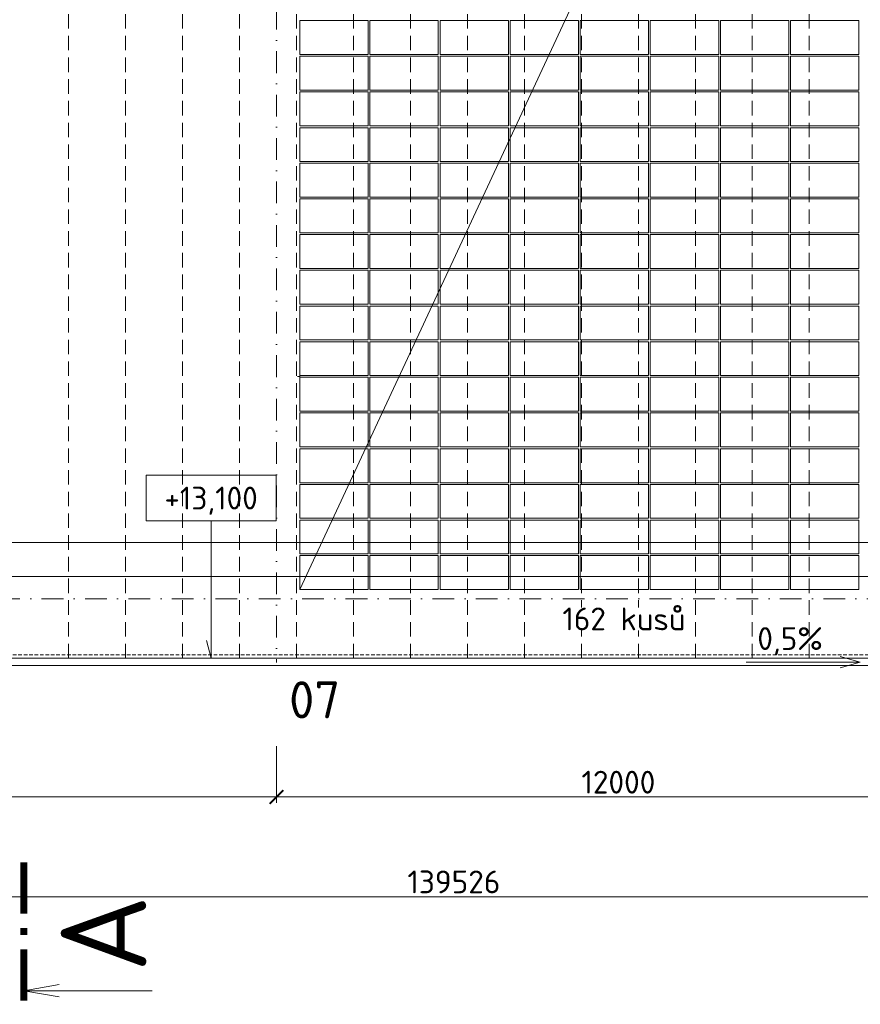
# Model space of a CAD drawing. Header units: millimetres. Extents: x -725694 to 5289369, y -1488057 to 2187451.
# Tile 177 of 256: x 61494 to 76245, y 142887 to 160165. Entities that reach past the tile are written whole.
import ezdxf
from ezdxf.enums import TextEntityAlignment as Align

# ---------------------------------------------------------------- set-up
doc = ezdxf.new("R2010")
doc.units = ezdxf.units.MM
for name, pattern in [('CENTERX2', [101.6, 63.5, -12.7, 12.7, -12.7]), ('DASHDOT', [25.4, 12.7, -6.35, 0, -6.35]), ('DASHED', [19.05, 12.7, -6.35]), ('HIDDEN', [9.525, 6.35, -3.175]), ('ČÁRKOVANÁ', [19.05, 12.7, -6.35])]:
    doc.linetypes.add(name, pattern=pattern)
doc.layers.get('Defpoints').update_dxf_attribs({"color": 8})
for name, color, linetype, lineweight in [('___FVE_návrh var.2', 6, 'Continuous', 5), ('A99_N_kce-pod', 7, 'DASHED', 20), ('A99_N_kce-pohl', 1, 'Continuous', 9), ('A99_N_koty-200', 5, 'Continuous', 5), ('A99_N_koty-200 @ 1', 5, 'Continuous', 5), ('A99_N_koty-200 @ 10', 5, 'Continuous', 5), ('A99_N_koty-200 @ 100', 5, 'Continuous', 5), ('A99_N_koty-200 @ 200', 5, 'Continuous', 5), ('A99_N_koty-200 @ 250 (1)', 5, 'Continuous', 5), ('A99_N_koty-200 @ 250 (2)', 5, 'Continuous', 5), ('A99_N_koty-200 @ 400', 5, 'Continuous', 5), ('A99_N_koty-vysk', 160, 'Continuous', 5), ('A99_N_txt-popis-200', 240, 'Continuous', 5), ('A99_S_osy', 1, 'CENTERX2', 5)]:
    doc.layers.add(name, color=color, linetype=linetype, lineweight=lineweight)
doc.styles.add('A99_kota', font='isocpeur.ttf', dxfattribs={"height": 2})
doc.styles.add('A99_popis', font='isocpeur.ttf')
doc.styles.add('ad_popis 100', font='isocpeur.ttf', dxfattribs={"height": 200})
doc.dimstyles.new('A99_kota_200 new', dxfattribs={"dimscale": 200, "dimtxt": 2, "dimasz": 1.2, "dimexe": 0.5, "dimexo": 1.5, "dimgap": 0.3, "dimtad": 1, "dimdec": 0, "dimzin": 3, "dimdsep": 46, "dimtxsty": 'A99_kota', "dimblk": 'ARCHTICK', "dimcen": 2.5, "dimazin": 2, "dimtfac": 0.75, "dimtdec": 0, "dimtmove": 2, "dimatfit": 0, "dimfxl": 0, "dimtolj": 1, "dimtzin": 0, "dimlwd": 5, "dimlwe": 5, "dimarcsym": 0})

# ---------------------------------------------------------------- blocks, each defined once
blk = doc.blocks.new('_ArchTick')
at = {"color": 0, "linetype": 'ByBlock', "const_width": 0.15}
blk.add_lwpolyline([(-0.5, -0.5), (0.5, 0.5)], dxfattribs=at)
blk = doc.blocks.new('*D182')
at = {"layer": 'A99_N_koty-200', "color": 0, "linetype": 'Continuous', "lineweight": 5, "ltscale": 10, "transparency": 16777216}
for p, q in [((66000, 147325), (66000, 146425)), ((78000, 147325), (78000, 146425)), ((78000, 146525), (66000, 146525))]:
    blk.add_line(p, q, dxfattribs=at)
at = {"layer": 'Defpoints', "color": 0, "linetype": 'Continuous', "lineweight": 0, "ltscale": 10, "transparency": 16777216}
for p in [(66000, 149400), (78000, 149400), (66000, 146525)]:
    blk.add_point(p, dxfattribs=at)
at = {"layer": 'A99_N_koty-200', "color": 0, "linetype": 'Continuous', "lineweight": 5, "ltscale": 10, "transparency": 16777216, "xscale": 240, "yscale": 240, "zscale": 240, "rotation": 180}
blk.add_blockref('_ArchTick', (66000, 146525), dxfattribs=at)
at = {"layer": 'A99_N_koty-200', "color": 0, "linetype": 'Continuous', "lineweight": 5, "ltscale": 10, "transparency": 16777216, "xscale": 240, "yscale": 240, "zscale": 240}
blk.add_blockref('_ArchTick', (78000, 146525), dxfattribs=at)
at = {"layer": 'A99_N_koty-200', "color": 0, "linetype": 'Continuous', "ltscale": 10, "transparency": 16777216, "insert": (72000, 146785), "char_height": 400, "attachment_point": 5, "style": 'A99_kota'}
blk.add_mtext('\\A1;12000', dxfattribs=at)
blk = doc.blocks.new('*D184')
at = {"layer": 'A99_N_koty-200', "color": 0, "linetype": 'Continuous', "lineweight": 5, "ltscale": 10, "transparency": 16777216}
for p, q in [((54000, 147325), (54000, 146425)), ((66000, 147325), (66000, 146425)), ((66000, 146525), (54000, 146525))]:
    blk.add_line(p, q, dxfattribs=at)
at = {"layer": 'Defpoints', "color": 0, "linetype": 'Continuous', "lineweight": 0, "ltscale": 10, "transparency": 16777216}
for p in [(54000, 149400), (66000, 149400), (54000, 146525)]:
    blk.add_point(p, dxfattribs=at)
at = {"layer": 'A99_N_koty-200', "color": 0, "linetype": 'Continuous', "lineweight": 5, "ltscale": 10, "transparency": 16777216, "xscale": 240, "yscale": 240, "zscale": 240, "rotation": 180}
blk.add_blockref('_ArchTick', (54000, 146525), dxfattribs=at)
at = {"layer": 'A99_N_koty-200', "color": 0, "linetype": 'Continuous', "lineweight": 5, "ltscale": 10, "transparency": 16777216, "xscale": 240, "yscale": 240, "zscale": 240}
blk.add_blockref('_ArchTick', (66000, 146525), dxfattribs=at)
at = {"layer": 'A99_N_koty-200', "color": 0, "linetype": 'Continuous', "ltscale": 10, "transparency": 16777216, "insert": (60000, 146785), "char_height": 400, "attachment_point": 5, "style": 'A99_kota'}
blk.add_mtext('\\A1;12000', dxfattribs=at)
blk = doc.blocks.new('*D190')
at = {"layer": 'A99_N_koty-200', "color": 0, "linetype": 'Continuous', "lineweight": 5, "ltscale": 10, "transparency": 16777216}
for p, q in [((-650, 145575), (-650, 144675)), ((138876, 145575), (138876, 144675)), ((138876, 144775), (-650, 144775))]:
    blk.add_line(p, q, dxfattribs=at)
at = {"layer": 'Defpoints', "color": 0, "linetype": 'Continuous', "lineweight": 0, "ltscale": 10, "transparency": 16777216}
for p in [(-650, 148705), (138876, 148705), (-650, 144775)]:
    blk.add_point(p, dxfattribs=at)
at = {"layer": 'A99_N_koty-200', "color": 0, "linetype": 'Continuous', "lineweight": 5, "ltscale": 10, "transparency": 16777216, "xscale": 240, "yscale": 240, "zscale": 240, "rotation": 180}
blk.add_blockref('_ArchTick', (-650, 144775), dxfattribs=at)
at = {"layer": 'A99_N_koty-200', "color": 0, "linetype": 'Continuous', "lineweight": 5, "ltscale": 10, "transparency": 16777216, "xscale": 240, "yscale": 240, "zscale": 240}
blk.add_blockref('_ArchTick', (138876, 144775), dxfattribs=at)
at = {"layer": 'A99_N_koty-200', "color": 0, "linetype": 'Continuous', "ltscale": 10, "transparency": 16777216, "insert": (69113, 145035), "char_height": 400, "attachment_point": 5, "style": 'A99_kota'}
blk.add_mtext('\\A1;139526', dxfattribs=at)
blk = doc.blocks.new('*U122')
at = {"color": 0, "linetype": 'ByBlock'}
blk.add_line((-11.269, 0), (-11.27, -11.25), dxfattribs=at)
at = {"color": 0, "linetype": 'ByBlock', "const_width": 0.63}
for points in [[(-12.15, 0), (-7.65, 0)], [(-6.39, 0), (-5.76, 0)], [(-4.5, 0), (0, 0)]]:
    blk.add_lwpolyline(points, dxfattribs=at)
at = {"color": 0, "linetype": 'ByBlock'}
blk.add_lwpolyline([(-11.816, -3.102), (-11.269, 0), (-10.722, -3.102)], dxfattribs=at)
at = {"color": 0, "linetype": 'ByBlock', "style": 'A99_popis'}
blk.add_attdef('OZNŘ_1K', (-9.632, -10.73), '', height=5, dxfattribs=at)
at = {"color": 0, "linetype": 'ByBlock', "style": 'A99_popis', "flags": 12}
blk.add_attdef('OZNŘ_2K', text='', height=5, dxfattribs=at).set_placement((455.932, -10.726), align=Align.RIGHT)
blk = doc.blocks.new('*D4637')
at = {"layer": 'A99_N_koty-200', "color": 0, "linetype": 'Continuous', "lineweight": 5, "ltscale": 10, "transparency": 16777216}
for p, q in [((30000, 150190), (30000, 151090)), ((78280, 150190), (78280, 151090)), ((30000, 150990), (78280, 150990))]:
    blk.add_line(p, q, dxfattribs=at)
at = {"layer": 'Defpoints', "color": 0, "linetype": 'Continuous', "lineweight": 0, "ltscale": 10, "transparency": 16777216}
for p in [(78280, 150990), (30000, 148920), (78280, 148920)]:
    blk.add_point(p, dxfattribs=at)
at = {"layer": 'A99_N_koty-200', "color": 0, "linetype": 'Continuous', "lineweight": 5, "ltscale": 10, "transparency": 16777216, "xscale": 240, "yscale": 240, "zscale": 240, "rotation": 180}
blk.add_blockref('_ArchTick', (30000, 150990), dxfattribs=at)
at = {"layer": 'A99_N_koty-200', "color": 0, "linetype": 'Continuous', "lineweight": 5, "ltscale": 10, "transparency": 16777216, "xscale": 240, "yscale": 240, "zscale": 240}
blk.add_blockref('_ArchTick', (78280, 150990), dxfattribs=at)
at = {"layer": 'A99_N_koty-200', "color": 0, "linetype": 'Continuous', "ltscale": 10, "transparency": 16777216, "insert": (55025, 151330), "char_height": 400, "attachment_point": 5, "style": 'A99_kota'}
blk.add_mtext('\\A1;48280', dxfattribs=at)
blk = doc.blocks.new('*D4638')
at = {"layer": 'A99_N_koty-200', "color": 0, "linetype": 'Continuous', "lineweight": 5, "ltscale": 10, "transparency": 16777216}
for p, q in [((30000, 149995), (30000, 150445)), ((30000, 150395), (78280, 150395)), ((78280, 149995), (78280, 150445))]:
    blk.add_line(p, q, dxfattribs=at)
at = {"layer": 'Defpoints', "color": 0, "linetype": 'Continuous', "lineweight": 0, "ltscale": 10, "transparency": 16777216}
for p in [(78280, 150395), (30000, 148920), (78280, 148920)]:
    blk.add_point(p, dxfattribs=at)
at = {"layer": 'A99_N_koty-200', "color": 0, "linetype": 'Continuous', "lineweight": 5, "ltscale": 10, "transparency": 16777216, "xscale": 120, "yscale": 120, "zscale": 120, "rotation": 180}
blk.add_blockref('_ArchTick', (30000, 150395), dxfattribs=at)
at = {"layer": 'A99_N_koty-200', "color": 0, "linetype": 'Continuous', "lineweight": 5, "ltscale": 10, "transparency": 16777216, "xscale": 120, "yscale": 120, "zscale": 120}
blk.add_blockref('_ArchTick', (78280, 150395), dxfattribs=at)
at = {"layer": 'A99_N_koty-200', "color": 0, "linetype": 'Continuous', "ltscale": 10, "transparency": 16777216, "insert": (54140, 150525), "char_height": 200, "attachment_point": 5, "style": 'A99_kota'}
blk.add_mtext('\\A1;48280', dxfattribs=at)
blk = doc.blocks.new('*D4639')
at = {"layer": 'A99_N_koty-200', "color": 0, "linetype": 'Continuous', "lineweight": 5, "ltscale": 10, "transparency": 16777216}
for p, q in [((30000, 150391), (30000, 150395.5)), ((30000, 150395), (78280, 150395)), ((78280, 150391), (78280, 150395.5))]:
    blk.add_line(p, q, dxfattribs=at)
at = {"layer": 'Defpoints', "color": 0, "linetype": 'Continuous', "lineweight": 0, "ltscale": 10, "transparency": 16777216}
for p in [(78280, 150395), (30000, 148920), (78280, 148920)]:
    blk.add_point(p, dxfattribs=at)
at = {"layer": 'A99_N_koty-200', "color": 0, "linetype": 'Continuous', "lineweight": 5, "ltscale": 10, "transparency": 16777216, "xscale": 1.2, "yscale": 1.2, "zscale": 1.2, "rotation": 180}
blk.add_blockref('_ArchTick', (30000, 150395), dxfattribs=at)
at = {"layer": 'A99_N_koty-200', "color": 0, "linetype": 'Continuous', "lineweight": 5, "ltscale": 10, "transparency": 16777216, "xscale": 1.2, "yscale": 1.2, "zscale": 1.2}
blk.add_blockref('_ArchTick', (78280, 150395), dxfattribs=at)
at = {"layer": 'A99_N_koty-200', "color": 0, "linetype": 'Continuous', "ltscale": 10, "transparency": 16777216, "insert": (54140, 150396.3), "char_height": 2, "attachment_point": 5, "style": 'A99_kota'}
blk.add_mtext('\\A1;48280', dxfattribs=at)
blk = doc.blocks.new('*D4640')
at = {"layer": 'A99_N_koty-200', "color": 0, "linetype": 'Continuous', "lineweight": 5, "ltscale": 10, "transparency": 16777216}
for p, q in [((30000, 149520), (30000, 150595)), ((78280, 149520), (78280, 150595)), ((30000, 150395), (78280, 150395))]:
    blk.add_line(p, q, dxfattribs=at)
at = {"layer": 'Defpoints', "color": 0, "linetype": 'Continuous', "lineweight": 0, "ltscale": 10, "transparency": 16777216}
for p in [(78280, 150395), (30000, 148920), (78280, 148920)]:
    blk.add_point(p, dxfattribs=at)
at = {"layer": 'A99_N_koty-200', "color": 0, "linetype": 'Continuous', "lineweight": 5, "ltscale": 10, "transparency": 16777216, "xscale": 480, "yscale": 480, "zscale": 480, "rotation": 180}
blk.add_blockref('_ArchTick', (30000, 150395), dxfattribs=at)
at = {"layer": 'A99_N_koty-200', "color": 0, "linetype": 'Continuous', "lineweight": 5, "ltscale": 10, "transparency": 16777216, "xscale": 480, "yscale": 480, "zscale": 480}
blk.add_blockref('_ArchTick', (78280, 150395), dxfattribs=at)
at = {"layer": 'A99_N_koty-200', "color": 0, "linetype": 'Continuous', "ltscale": 10, "transparency": 16777216, "insert": (54140, 150915), "char_height": 800, "attachment_point": 5, "style": 'A99_kota'}
blk.add_mtext('\\A1;48280', dxfattribs=at)
blk = doc.blocks.new('*D4641')
at = {"layer": 'A99_N_koty-200', "color": 0, "linetype": 'Continuous', "lineweight": 5, "ltscale": 10, "transparency": 16777216}
for p, q in [((30000, 150355), (30000, 150400)), ((30000, 150395), (78280, 150395)), ((78280, 150355), (78280, 150400))]:
    blk.add_line(p, q, dxfattribs=at)
at = {"layer": 'Defpoints', "color": 0, "linetype": 'Continuous', "lineweight": 0, "ltscale": 10, "transparency": 16777216}
for p in [(78280, 150395), (30000, 148920), (78280, 148920)]:
    blk.add_point(p, dxfattribs=at)
at = {"layer": 'A99_N_koty-200', "color": 0, "linetype": 'Continuous', "lineweight": 5, "ltscale": 10, "transparency": 16777216, "xscale": 12, "yscale": 12, "zscale": 12, "rotation": 180}
blk.add_blockref('_ArchTick', (30000, 150395), dxfattribs=at)
at = {"layer": 'A99_N_koty-200', "color": 0, "linetype": 'Continuous', "lineweight": 5, "ltscale": 10, "transparency": 16777216, "xscale": 12, "yscale": 12, "zscale": 12}
blk.add_blockref('_ArchTick', (78280, 150395), dxfattribs=at)
at = {"layer": 'A99_N_koty-200', "color": 0, "linetype": 'Continuous', "ltscale": 10, "transparency": 16777216, "insert": (54140, 150408), "char_height": 20, "attachment_point": 5, "style": 'A99_kota'}
blk.add_mtext('\\A1;48280', dxfattribs=at)
blk = doc.blocks.new('*D4642')
at = {"layer": 'A99_N_koty-200', "color": 0, "linetype": 'Continuous', "lineweight": 5, "ltscale": 10, "transparency": 16777216}
for p, q in [((30000, 149395), (30000, 150520)), ((78280, 149395), (78280, 150520)), ((30000, 150395), (78280, 150395))]:
    blk.add_line(p, q, dxfattribs=at)
at = {"layer": 'Defpoints', "color": 0, "linetype": 'Continuous', "lineweight": 0, "ltscale": 10, "transparency": 16777216}
for p in [(78280, 150395), (30000, 148920), (78280, 148920)]:
    blk.add_point(p, dxfattribs=at)
at = {"layer": 'A99_N_koty-200', "color": 0, "linetype": 'Continuous', "lineweight": 5, "ltscale": 10, "transparency": 16777216, "xscale": 300, "yscale": 300, "zscale": 300, "rotation": 180}
blk.add_blockref('_ArchTick', (30000, 150395), dxfattribs=at)
at = {"layer": 'A99_N_koty-200', "color": 0, "linetype": 'Continuous', "lineweight": 5, "ltscale": 10, "transparency": 16777216, "xscale": 300, "yscale": 300, "zscale": 300}
blk.add_blockref('_ArchTick', (78280, 150395), dxfattribs=at)
at = {"layer": 'A99_N_koty-200', "color": 0, "linetype": 'Continuous', "ltscale": 10, "transparency": 16777216, "insert": (54140, 150720), "char_height": 500, "attachment_point": 5, "style": 'A99_kota'}
blk.add_mtext('\\A1;48280', dxfattribs=at)
blk = doc.blocks.new('*D4643')
at = {"layer": 'A99_N_koty-200', "color": 0, "linetype": 'Continuous', "lineweight": 5, "ltscale": 10, "transparency": 16777216}
for p, q in [((30000, 149395), (30000, 150520)), ((78280, 149395), (78280, 150520)), ((30000, 150395), (78280, 150395))]:
    blk.add_line(p, q, dxfattribs=at)
at = {"layer": 'Defpoints', "color": 0, "linetype": 'Continuous', "lineweight": 0, "ltscale": 10, "transparency": 16777216}
for p in [(78280, 150395), (30000, 148920), (78280, 148920)]:
    blk.add_point(p, dxfattribs=at)
at = {"layer": 'A99_N_koty-200', "color": 0, "linetype": 'Continuous', "lineweight": 5, "ltscale": 10, "transparency": 16777216, "xscale": 300, "yscale": 300, "zscale": 300, "rotation": 180}
blk.add_blockref('_ArchTick', (30000, 150395), dxfattribs=at)
at = {"layer": 'A99_N_koty-200', "color": 0, "linetype": 'Continuous', "lineweight": 5, "ltscale": 10, "transparency": 16777216, "xscale": 300, "yscale": 300, "zscale": 300}
blk.add_blockref('_ArchTick', (78280, 150395), dxfattribs=at)
at = {"layer": 'A99_N_koty-200', "color": 0, "linetype": 'Continuous', "ltscale": 10, "transparency": 16777216, "insert": (54140, 150720), "char_height": 500, "attachment_point": 5, "style": 'A99_kota'}
blk.add_mtext('\\A1;48280', dxfattribs=at)
blk = doc.blocks.new('*U101')
at = {"color": 0, "linetype": 'ByBlock'}
for p, q in [((5.7, -4), (5.7, -16.063)), ((5.7, -16.063), (5.286, -14.517))]:
    blk.add_line(p, q, dxfattribs=at)
blk.add_lwpolyline([(0, -4), (11.4, -4), (11.4, 0), (0, 0)], close=True, dxfattribs=at)
at = {"color": 0, "linetype": 'ByBlock', "style": 'A99_kota'}
for tag, p in [('VYSKA', (5.7, -2.241)), ('VYSKA_POPIS1', (5.7, -6.041)), ('VYSKA_POPIS2', (5.9, -9.541)), ('VYSKA_POPIS3', (5.9, -13.041))]:
    blk.add_attdef(tag, text='', height=2, dxfattribs=at).set_placement(p, align=Align.MIDDLE)
blk = doc.blocks.new('*U6077')
at = {"layer": 'A99_N_koty-200 @ 1', "linetype": 'Continuous', "ltscale": 10}
dim = blk.add_linear_dim(base=(78280, 150395), p1=(30000, 148920), p2=(78280, 148920), dimstyle='A99_kota_200 new', override={"dimscale": 1, "dimtix": 1, "dimtofl": 1, "dimtmove": 2, "dimatfit": 3}, dxfattribs=at)
dim.commit()
dim.dimension.update_dxf_attribs({"geometry": '*D4639', "text_midpoint": (54140, 150396.3)})
at = {"layer": 'A99_N_koty-200 @ 10', "linetype": 'Continuous', "ltscale": 10}
dim = blk.add_linear_dim(base=(78280, 150395), p1=(30000, 148920), p2=(78280, 148920), dimstyle='A99_kota_200 new', override={"dimscale": 10, "dimtix": 1, "dimtofl": 1, "dimtmove": 2, "dimatfit": 3}, dxfattribs=at)
dim.commit()
dim.dimension.update_dxf_attribs({"geometry": '*D4641', "text_midpoint": (54140, 150408)})
at = {"layer": 'A99_N_koty-200 @ 100', "linetype": 'Continuous', "ltscale": 10}
dim = blk.add_linear_dim(base=(78280, 150395), p1=(30000, 148920), p2=(78280, 148920), dimstyle='A99_kota_200 new', override={"dimscale": 100, "dimtix": 1, "dimtofl": 1, "dimtmove": 2, "dimatfit": 3}, dxfattribs=at)
dim.commit()
dim.dimension.update_dxf_attribs({"geometry": '*D4638', "text_midpoint": (54140, 150525)})
at = {"layer": 'A99_N_koty-200 @ 200', "linetype": 'Continuous', "ltscale": 10}
dim = blk.add_linear_dim(base=(78280, 150990), p1=(30000, 148920), p2=(78280, 148920), dimstyle='A99_kota_200 new', override={"dimscale": 200, "dimtix": 1, "dimtofl": 1, "dimtmove": 2, "dimatfit": 3}, dxfattribs=at)
dim.commit()
dim.dimension.update_dxf_attribs({"geometry": '*D4637', "text_midpoint": (55025, 151330), "dimtype": 128})
at = {"layer": 'A99_N_koty-200 @ 250 (1)', "linetype": 'Continuous', "ltscale": 10}
dim = blk.add_linear_dim(base=(78280, 150395), p1=(30000, 148920), p2=(78280, 148920), dimstyle='A99_kota_200 new', override={"dimscale": 250, "dimtix": 1, "dimtofl": 1, "dimtmove": 2, "dimatfit": 3}, dxfattribs=at)
dim.commit()
dim.dimension.update_dxf_attribs({"geometry": '*D4643', "text_midpoint": (54140, 150720)})
at = {"layer": 'A99_N_koty-200 @ 250 (2)', "linetype": 'Continuous', "ltscale": 10}
dim = blk.add_linear_dim(base=(78280, 150395), p1=(30000, 148920), p2=(78280, 148920), dimstyle='A99_kota_200 new', override={"dimscale": 250, "dimtix": 1, "dimtofl": 1, "dimtmove": 2, "dimatfit": 3}, dxfattribs=at)
dim.commit()
dim.dimension.update_dxf_attribs({"geometry": '*D4642', "text_midpoint": (54140, 150720)})
at = {"layer": 'A99_N_koty-200 @ 400', "linetype": 'Continuous', "ltscale": 10}
dim = blk.add_linear_dim(base=(78280, 150395), p1=(30000, 148920), p2=(78280, 148920), dimstyle='A99_kota_200 new', override={"dimscale": 400, "dimtix": 1, "dimtofl": 1, "dimtmove": 2, "dimatfit": 3}, dxfattribs=at)
dim.commit()
dim.dimension.update_dxf_attribs({"geometry": '*D4640', "text_midpoint": (54140, 150915)})

msp = doc.modelspace()

# ---------------------------------------------------------------- linework, layer by layer
at = {"layer": '___FVE_návrh var.2', "linetype": 'Continuous', "lineweight": 5, "ltscale": 0.5}
for points in [[(66410, 150165), (77450, 173855)], [(66410, 153920), (66410, 153905), (66370, 153905)]]:
    msp.add_lwpolyline(points, dxfattribs=at)
at = {"layer": '___FVE_návrh var.2', "lineweight": 5, "ltscale": 2}
for points in [[(67610, 159555), (67610, 160150), (66410, 160150), (66410, 159555)], [(68840, 159555), (68840, 160150), (67640, 160150), (67640, 159555)], [(70070, 159555), (70070, 160150), (68870, 160150), (68870, 159555)], [(71300, 159555), (71300, 160150), (70100, 160150), (70100, 159555)], [(72530, 159555), (72530, 160150), (71330, 160150), (71330, 159555)], [(72560, 159555), (72560, 160150), (73760, 160150), (73760, 159555)], [(73790, 159555), (73790, 160150), (74990, 160150), (74990, 159555)], [(75020, 159555), (75020, 160150), (76220, 160150), (76220, 159555)], [(67610, 158930), (67610, 159525), (66410, 159525), (66410, 158930)], [(68840, 158930), (68840, 159525), (67640, 159525), (67640, 158930)], [(70070, 158930), (70070, 159525), (68870, 159525), (68870, 158930)], [(71300, 158930), (71300, 159525), (70100, 159525), (70100, 158930)], [(72530, 158930), (72530, 159525), (71330, 159525), (71330, 158930)], [(72560, 158930), (72560, 159525), (73760, 159525), (73760, 158930)], [(73790, 158930), (73790, 159525), (74990, 159525), (74990, 158930)], [(75020, 158930), (75020, 159525), (76220, 159525), (76220, 158930)], [(67610, 158305), (67610, 158900), (66410, 158900), (66410, 158305)], [(68840, 158305), (68840, 158900), (67640, 158900), (67640, 158305)], [(70070, 158305), (70070, 158900), (68870, 158900), (68870, 158305)], [(71300, 158305), (71300, 158900), (70100, 158900), (70100, 158305)], [(72530, 158305), (72530, 158900), (71330, 158900), (71330, 158305)], [(72560, 158305), (72560, 158900), (73760, 158900), (73760, 158305)], [(73790, 158305), (73790, 158900), (74990, 158900), (74990, 158305)], [(75020, 158305), (75020, 158900), (76220, 158900), (76220, 158305)], [(67610, 157675), (67610, 158270), (66410, 158270), (66410, 157675)], [(68840, 157675), (68840, 158270), (67640, 158270), (67640, 157675)], [(70070, 157675), (70070, 158270), (68870, 158270), (68870, 157675)], [(71300, 157675), (71300, 158270), (70100, 158270), (70100, 157675)], [(72530, 157675), (72530, 158270), (71330, 158270), (71330, 157675)], [(72560, 157675), (72560, 158270), (73760, 158270), (73760, 157675)], [(73790, 157675), (73790, 158270), (74990, 158270), (74990, 157675)], [(75020, 157675), (75020, 158270), (76220, 158270), (76220, 157675)], [(67610, 157050), (67610, 157645), (66410, 157645), (66410, 157050)], [(68840, 157050), (68840, 157645), (67640, 157645), (67640, 157050)], [(70070, 157050), (70070, 157645), (68870, 157645), (68870, 157050)], [(71300, 157050), (71300, 157645), (70100, 157645), (70100, 157050)], [(72530, 157050), (72530, 157645), (71330, 157645), (71330, 157050)], [(72560, 157050), (72560, 157645), (73760, 157645), (73760, 157050)], [(73790, 157050), (73790, 157645), (74990, 157645), (74990, 157050)], [(75020, 157050), (75020, 157645), (76220, 157645), (76220, 157050)], [(67610, 156425), (67610, 157020), (66410, 157020), (66410, 156425)], [(68840, 156425), (68840, 157020), (67640, 157020), (67640, 156425)], [(70070, 156425), (70070, 157020), (68870, 157020), (68870, 156425)], [(71300, 156425), (71300, 157020), (70100, 157020), (70100, 156425)], [(72530, 156425), (72530, 157020), (71330, 157020), (71330, 156425)], [(72560, 156425), (72560, 157020), (73760, 157020), (73760, 156425)], [(73790, 156425), (73790, 157020), (74990, 157020), (74990, 156425)], [(75020, 156425), (75020, 157020), (76220, 157020), (76220, 156425)], [(67610, 155800), (67610, 156395), (66410, 156395), (66410, 155800)], [(68840, 155800), (68840, 156395), (67640, 156395), (67640, 155800)], [(70070, 155800), (70070, 156395), (68870, 156395), (68870, 155800)], [(71300, 155800), (71300, 156395), (70100, 156395), (70100, 155800)], [(72530, 155800), (72530, 156395), (71330, 156395), (71330, 155800)], [(72560, 155800), (72560, 156395), (73760, 156395), (73760, 155800)], [(73790, 155800), (73790, 156395), (74990, 156395), (74990, 155800)], [(75020, 155800), (75020, 156395), (76220, 156395), (76220, 155800)], [(67610, 155175), (67610, 155770), (66410, 155770), (66410, 155175)], [(68840, 155175), (68840, 155770), (67640, 155770), (67640, 155175)], [(70070, 155175), (70070, 155770), (68870, 155770), (68870, 155175)], [(71300, 155175), (71300, 155770), (70100, 155770), (70100, 155175)], [(72530, 155175), (72530, 155770), (71330, 155770), (71330, 155175)], [(72560, 155175), (72560, 155770), (73760, 155770), (73760, 155175)], [(73790, 155175), (73790, 155770), (74990, 155770), (74990, 155175)], [(75020, 155175), (75020, 155770), (76220, 155770), (76220, 155175)], [(67610, 154545), (67610, 155140), (66410, 155140), (66410, 154545)], [(68840, 154545), (68840, 155140), (67640, 155140), (67640, 154545)], [(70070, 154545), (70070, 155140), (68870, 155140), (68870, 154545)], [(71300, 154545), (71300, 155140), (70100, 155140), (70100, 154545)], [(72530, 154545), (72530, 155140), (71330, 155140), (71330, 154545)], [(72560, 154545), (72560, 155140), (73760, 155140), (73760, 154545)], [(73790, 154545), (73790, 155140), (74990, 155140), (74990, 154545)], [(75020, 154545), (75020, 155140), (76220, 155140), (76220, 154545)], [(67610, 153920), (67610, 154515), (66410, 154515), (66410, 153920)], [(68840, 153920), (68840, 154515), (67640, 154515), (67640, 153920)], [(70070, 153920), (70070, 154515), (68870, 154515), (68870, 153920)], [(71300, 153920), (71300, 154515), (70100, 154515), (70100, 153920)], [(72530, 153920), (72530, 154515), (71330, 154515), (71330, 153920)], [(72560, 153920), (72560, 154515), (73760, 154515), (73760, 153920)], [(73790, 153920), (73790, 154515), (74990, 154515), (74990, 153920)], [(75020, 153920), (75020, 154515), (76220, 154515), (76220, 153920)], [(67610, 153890), (67610, 153295), (66410, 153295), (66410, 153890)], [(68840, 153890), (68840, 153295), (67640, 153295), (67640, 153890)], [(70070, 153890), (70070, 153295), (68870, 153295), (68870, 153890)], [(71300, 153890), (71300, 153295), (70100, 153295), (70100, 153890)], [(72530, 153890), (72530, 153295), (71330, 153295), (71330, 153890)], [(72560, 153890), (72560, 153295), (73760, 153295), (73760, 153890)], [(73790, 153890), (73790, 153295), (74990, 153295), (74990, 153890)], [(75020, 153890), (75020, 153295), (76220, 153295), (76220, 153890)], [(67610, 153265), (67610, 152670), (66410, 152670), (66410, 153265)], [(68840, 153265), (68840, 152670), (67640, 152670), (67640, 153265)], [(70070, 153265), (70070, 152670), (68870, 152670), (68870, 153265)], [(71300, 153265), (71300, 152670), (70100, 152670), (70100, 153265)], [(72530, 153265), (72530, 152670), (71330, 152670), (71330, 153265)], [(72560, 153265), (72560, 152670), (73760, 152670), (73760, 153265)], [(73790, 153265), (73790, 152670), (74990, 152670), (74990, 153265)], [(75020, 153265), (75020, 152670), (76220, 152670), (76220, 153265)], [(67610, 152635), (67610, 152040), (66410, 152040), (66410, 152635)], [(68840, 152635), (68840, 152040), (67640, 152040), (67640, 152635)], [(70070, 152635), (70070, 152040), (68870, 152040), (68870, 152635)], [(71300, 152635), (71300, 152040), (70100, 152040), (70100, 152635)], [(72530, 152635), (72530, 152040), (71330, 152040), (71330, 152635)], [(72560, 152635), (72560, 152040), (73760, 152040), (73760, 152635)], [(73790, 152635), (73790, 152040), (74990, 152040), (74990, 152635)], [(75020, 152635), (75020, 152040), (76220, 152040), (76220, 152635)], [(67610, 152010), (67610, 151415), (66410, 151415), (66410, 152010)], [(68840, 152010), (68840, 151415), (67640, 151415), (67640, 152010)], [(70070, 152010), (70070, 151415), (68870, 151415), (68870, 152010)], [(71300, 152010), (71300, 151415), (70100, 151415), (70100, 152010)], [(72530, 152010), (72530, 151415), (71330, 151415), (71330, 152010)], [(72560, 152010), (72560, 151415), (73760, 151415), (73760, 152010)], [(73790, 152010), (73790, 151415), (74990, 151415), (74990, 152010)], [(75020, 152010), (75020, 151415), (76220, 151415), (76220, 152010)], [(67610, 151385), (67610, 150790), (66410, 150790), (66410, 151385)], [(68840, 151385), (68840, 150790), (67640, 150790), (67640, 151385)], [(70070, 151385), (70070, 150790), (68870, 150790), (68870, 151385)], [(71300, 151385), (71300, 150790), (70100, 150790), (70100, 151385)], [(72530, 151385), (72530, 150790), (71330, 150790), (71330, 151385)], [(72560, 151385), (72560, 150790), (73760, 150790), (73760, 151385)], [(73790, 151385), (73790, 150790), (74990, 150790), (74990, 151385)], [(75020, 151385), (75020, 150790), (76220, 150790), (76220, 151385)], [(67610, 150760), (67610, 150165), (66410, 150165), (66410, 150760)], [(68840, 150760), (68840, 150165), (67640, 150165), (67640, 150760)], [(70070, 150760), (70070, 150165), (68870, 150165), (68870, 150760)], [(71300, 150760), (71300, 150165), (70100, 150165), (70100, 150760)], [(72530, 150760), (72530, 150165), (71330, 150165), (71330, 150760)], [(72560, 150760), (72560, 150165), (73760, 150165), (73760, 150760)], [(73790, 150760), (73790, 150165), (74990, 150165), (74990, 150760)], [(75020, 150760), (75020, 150165), (76220, 150165), (76220, 150760)]]:
    msp.add_lwpolyline(points, close=True, dxfattribs=at)
at = {"layer": 'A99_N_kce-pod', "linetype": 'HIDDEN', "lineweight": 5, "ltscale": 10}
msp.add_lwpolyline([(138875.5, 149020), (-600, 149020)], dxfattribs=at)
at = {"layer": 'A99_N_kce-pohl', "linetype": 'Continuous', "ltscale": 25}
msp.add_lwpolyline([(7180, 174440), (-650, 174440), (-650, 148960), (138875, 148960), (138875, 176350)], dxfattribs=at)
at = {"layer": 'A99_N_kce-pohl', "color": 254, "linetype": 'ČÁRKOVANÁ', "lineweight": 5, "ltscale": 20, "true_color": 0xffd9cc}
for points in [[(62350, 148960), (62350, 148960), (62350, 174145)], [(63350, 148960), (63350, 148960), (63350, 174145)], [(64350, 148960), (64350, 148960), (64350, 174145)], [(65350, 148960), (65350, 148960), (65350, 174145)], [(66350, 148960), (66350, 148960), (66350, 174145)], [(67350, 148960), (67350, 148960), (67350, 174145)], [(68350, 148960), (68350, 148960), (68350, 174145)], [(69350, 148960), (69350, 148960), (69350, 174145)], [(70350, 148960), (70350, 148960), (70350, 174145)], [(71350, 148960), (71350, 148960), (71350, 174145)], [(72350, 148960), (72350, 148960), (72350, 174145)], [(73350, 148960), (73350, 148960), (73350, 174145)], [(74350, 148960), (74350, 148960), (74350, 174145)], [(75350, 148960), (75350, 148960), (75350, 174145)]]:
    msp.add_lwpolyline(points, dxfattribs=at)
at = {"layer": 'A99_N_koty-vysk'}
for points in [[(76240, 148890), (75890, 148990)], [(76240, 148890), (74240, 148890)], [(76240, 148890), (75890, 148790)]]:
    msp.add_lwpolyline(points, dxfattribs=at)
at = {"layer": 'A99_S_osy', "linetype": 'DASHDOT', "lineweight": 5, "ltscale": 30}
for points in [[(66000, 250300), (66000, 146890)], [(152950, 150000), (-2645, 150000)]]:
    msp.add_lwpolyline(points, dxfattribs=at)

# ---------------------------------------------------------------- block references
at = {"layer": 'A99_N_txt-popis-200'}
ref = msp.add_blockref('*U122', (61567.5, 145380), dxfattribs=dict(at, xscale=200, yscale=200, zscale=200, rotation=90))
ref.add_attrib('OZNŘ_1K', 'A', (63713.5, 143453.5), dxfattribs={"layer": '0', "color": 0, "linetype": 'ByBlock', "height": 1500, "rotation": 90, "style": 'A99_popis'})

# ---------------------------------------------------------------- texts
at = {"layer": 'A99_N_koty-vysk', "insert": (75587, 149505), "char_height": 400, "attachment_point": 3, "style": 'ad_popis 100'}
msp.add_mtext_dynamic_manual_height_columns('0,5%', width=673.852, gutter_width=2000, heights=[0], dxfattribs=at)

# ---------------------------------------------------------------- next in the draw order: texts
at = {"layer": 'A99_N_txt-popis-200', "color": 1, "lineweight": 0, "insert": (66220, 148555), "char_height": 650, "attachment_point": 1, "style": 'ad_popis 100', "bg_fill": 2}
msp.add_mtext_dynamic_manual_height_columns('07', width=832.5, gutter_width=1000, heights=[0], dxfattribs=at)

# ---------------------------------------------------------------- next in the draw order: linework, layer by layer
at = {"layer": 'A99_N_kce-pohl', "linetype": 'Continuous'}
msp.add_lwpolyline([(138875, 148830), (-650, 148830)], dxfattribs=at)

# ---------------------------------------------------------------- next in the draw order: block references
at = {"layer": 'A99_N_koty-200', "color": 3, "linetype": 'Continuous', "lineweight": 0}
msp.add_blockref('*U6077', (0, 0), dxfattribs=at)
at = {"layer": 'A99_N_koty-vysk', "xscale": 200, "yscale": 200, "zscale": 200}
msp.add_blockref('*U101', (63712.5, 152172.5), dxfattribs=at).add_auto_attribs({'VYSKA': '+13,100'})

# ---------------------------------------------------------------- next in the draw order: dimensions: what is measured, and where the dimension line sits
at = {"layer": 'A99_N_koty-200 @ 200', "linetype": 'Continuous', "ltscale": 10}
for base, p1, p2, picture, middle in [((54000, 146525), (66000, 149400), (54000, 149400), '*D184', (60000, 146785)), ((66000, 146525), (78000, 149400), (66000, 149400), '*D182', (72000, 146785)), ((-650, 144775), (138875.5457, 148705), (-650, 148705), '*D190', (69112.7728, 145035))]:
    dim = msp.add_linear_dim(base=base, p1=p1, p2=p2, angle=180, dimstyle='A99_kota_200 new', override={"dimscale": 200, "dimtix": 1, "dimtofl": 1, "dimtmove": 1, "dimatfit": 1}, dxfattribs=at)
    dim.commit()
    dim.dimension.update_dxf_attribs({"geometry": picture, "text_midpoint": middle})

# ---------------------------------------------------------------- next in the draw order: texts
at = {"layer": '___FVE_návrh var.2', "linetype": 'Continuous', "lineweight": 5, "ltscale": 2, "insert": (71017.5, 149850), "char_height": 400, "attachment_point": 1, "style": 'A99_kota', "bg_fill": 3, "box_fill_scale": 1, "bg_fill_color": 256, "bg_fill_transparency": 0}
msp.add_mtext_dynamic_manual_height_columns('\\A1;162 kusů', width=2229.734, gutter_width=100, heights=[0], dxfattribs=at)

doc.saveas('drawing.dxf')
